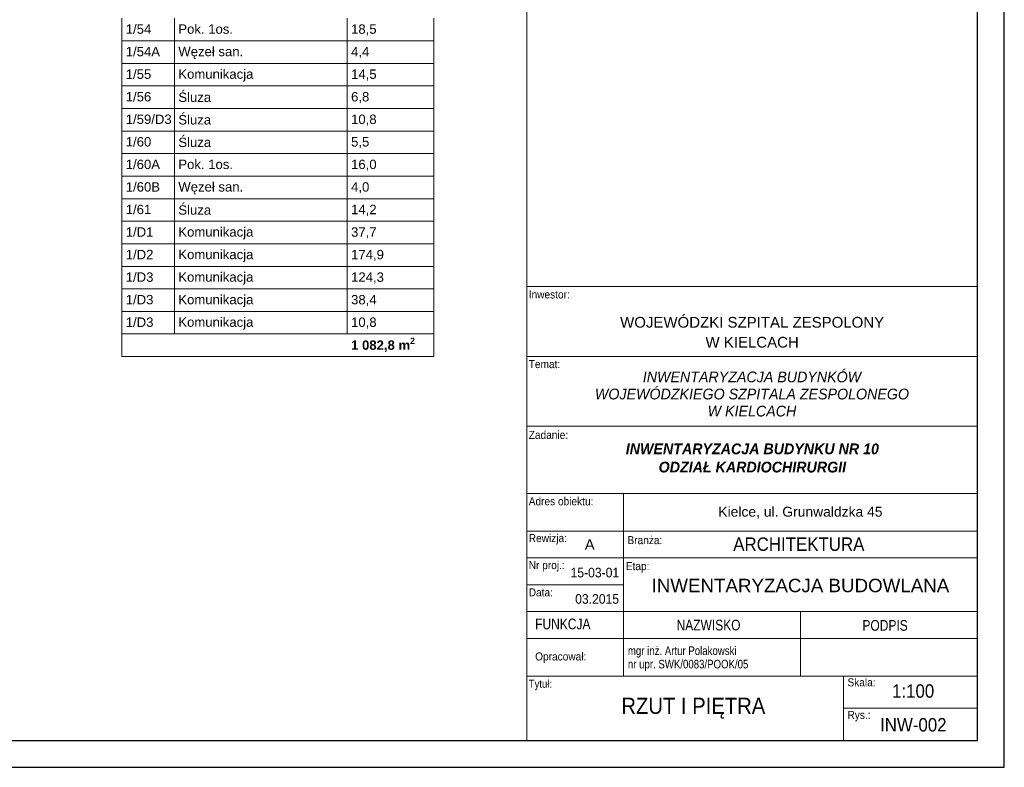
# Model space of a CAD drawing. Header units: millimetres. Extents: x -50073 to 84772, y -78870 to -35317.
# Tile 122 of 125: x 66421 to 84772, y -78836 to -64911. Entities that reach past the tile are written whole.
import ezdxf

# ---------------------------------------------------------------- set-up
doc = ezdxf.new("R2010")
doc.units = ezdxf.units.MM
doc.header["$MEASUREMENT"] = 0
for name, color, linetype, lineweight in [('0_Nr_pióra__1', 7, 'Continuous', 0), ('0_Nr_pióra__2', 7, 'Continuous', 15), ('0_Nr_pióra__4', 7, 'Continuous', 25), ('0_Nr_pióra__6', 7, 'Continuous', 35), ('0_Nr_pióra__7', 7, 'Continuous', 70)]:
    doc.layers.add(name, color=color, linetype=linetype, lineweight=lineweight)
doc.styles.add('GENERATED_STYLE_1', font='txt')
doc.styles.add('GENERATED_STYLE_2', font='txt')
doc.styles.add('GENERATED_STYLE_3', font='txt')
doc.styles.add('GENERATED_STYLE_5', font='txt')

msp = doc.modelspace()

# ---------------------------------------------------------------- linework, layer by layer
at = {"layer": '0_Nr_pióra__2', "linetype": 'Continuous'}
for p, q in [((75871.934, -77136.04), (75871.934, -35817.498)), ((68327.186, -64884.777), (68327.186, -65304.777)), ((69307.186, -64884.777), (69307.186, -65304.777)), ((69307.186, -64884.777), (69307.186, -65304.777)), ((72527.186, -64884.777), (72527.186, -65304.777)), ((72527.186, -64884.777), (72527.186, -65304.777)), ((74137.186, -64884.777), (74137.186, -65304.777)), ((75871.934, -78336.041), (75871.934, -64936.547)), ((68327.186, -65304.777), (69307.186, -65304.777)), ((68327.186, -65304.777), (69307.186, -65304.777)), ((68327.186, -65304.777), (68327.186, -65724.777)), ((69307.186, -65304.777), (69307.186, -65724.777)), ((69307.186, -65304.777), (72527.186, -65304.777)), ((69307.186, -65304.777), (72527.186, -65304.777)), ((69307.186, -65304.777), (69307.186, -65724.777)), ((72527.186, -65304.777), (72527.186, -65724.777)), ((72527.186, -65304.777), (74137.186, -65304.777)), ((72527.186, -65304.777), (74137.186, -65304.777)), ((72527.186, -65304.777), (72527.186, -65724.777)), ((74137.186, -65304.777), (74137.186, -65724.777)), ((68327.186, -65724.777), (69307.186, -65724.777)), ((68327.186, -65724.777), (69307.186, -65724.777)), ((68327.186, -65724.777), (68327.186, -66144.777)), ((69307.186, -65724.777), (69307.186, -66144.777)), ((69307.186, -65724.777), (72527.186, -65724.777)), ((69307.186, -65724.777), (72527.186, -65724.777)), ((69307.186, -65724.777), (69307.186, -66144.777)), ((72527.186, -65724.777), (72527.186, -66144.777)), ((72527.186, -65724.777), (74137.186, -65724.777)), ((72527.186, -65724.777), (74137.186, -65724.777)), ((72527.186, -65724.777), (72527.186, -66144.777)), ((74137.186, -65724.777), (74137.186, -66144.777)), ((68327.186, -66144.777), (69307.186, -66144.777)), ((68327.186, -66144.777), (69307.186, -66144.777)), ((68327.186, -66144.777), (68327.186, -66564.777)), ((69307.186, -66144.777), (69307.186, -66564.777)), ((69307.186, -66144.777), (72527.186, -66144.777)), ((69307.186, -66144.777), (72527.186, -66144.777)), ((69307.186, -66144.777), (69307.186, -66564.777)), ((72527.186, -66144.777), (72527.186, -66564.777)), ((72527.186, -66144.777), (74137.186, -66144.777)), ((72527.186, -66144.777), (74137.186, -66144.777)), ((72527.186, -66144.777), (72527.186, -66564.777)), ((74137.186, -66144.777), (74137.186, -66564.777)), ((68327.186, -66564.777), (69307.186, -66564.777)), ((68327.186, -66564.777), (69307.186, -66564.777)), ((68327.186, -66564.777), (68327.186, -66984.777)), ((69307.186, -66564.777), (69307.186, -66984.777)), ((69307.186, -66564.777), (72527.186, -66564.777)), ((69307.186, -66564.777), (72527.186, -66564.777)), ((69307.186, -66564.777), (69307.186, -66984.777)), ((72527.186, -66564.777), (72527.186, -66984.777)), ((72527.186, -66564.777), (74137.186, -66564.777)), ((72527.186, -66564.777), (74137.186, -66564.777)), ((72527.186, -66564.777), (72527.186, -66984.777)), ((74137.186, -66564.777), (74137.186, -66984.777)), ((68327.186, -66984.777), (69307.186, -66984.777)), ((68327.186, -66984.777), (69307.186, -66984.777)), ((68327.186, -66984.777), (68327.186, -67404.777)), ((69307.186, -66984.777), (69307.186, -67404.777)), ((69307.186, -66984.777), (72527.186, -66984.777)), ((69307.186, -66984.777), (72527.186, -66984.777)), ((69307.186, -66984.777), (69307.186, -67404.777)), ((72527.186, -66984.777), (72527.186, -67404.777)), ((72527.186, -66984.777), (74137.186, -66984.777)), ((72527.186, -66984.777), (74137.186, -66984.777)), ((72527.186, -66984.777), (72527.186, -67404.777)), ((74137.186, -66984.777), (74137.186, -67404.777)), ((68327.186, -67404.777), (69307.186, -67404.777)), ((68327.186, -67404.777), (69307.186, -67404.777)), ((68327.186, -67404.777), (68327.186, -67824.777)), ((69307.186, -67404.777), (69307.186, -67824.777)), ((69307.186, -67404.777), (72527.186, -67404.777)), ((69307.186, -67404.777), (72527.186, -67404.777)), ((69307.186, -67404.777), (69307.186, -67824.777)), ((72527.186, -67404.777), (72527.186, -67824.777)), ((72527.186, -67404.777), (74137.186, -67404.777)), ((72527.186, -67404.777), (74137.186, -67404.777)), ((72527.186, -67404.777), (72527.186, -67824.777)), ((74137.186, -67404.777), (74137.186, -67824.777)), ((68327.186, -67824.777), (69307.186, -67824.777)), ((68327.186, -67824.777), (69307.186, -67824.777)), ((68327.186, -67824.777), (68327.186, -68244.777)), ((69307.186, -67824.777), (69307.186, -68244.777)), ((69307.186, -67824.777), (72527.186, -67824.777)), ((69307.186, -67824.777), (72527.186, -67824.777)), ((69307.186, -67824.777), (69307.186, -68244.777)), ((72527.186, -67824.777), (72527.186, -68244.777)), ((72527.186, -67824.777), (74137.186, -67824.777)), ((72527.186, -67824.777), (74137.186, -67824.777)), ((72527.186, -67824.777), (72527.186, -68244.777)), ((74137.186, -67824.777), (74137.186, -68244.777)), ((68327.186, -68244.777), (69307.186, -68244.777)), ((68327.186, -68244.777), (69307.186, -68244.777)), ((68327.186, -68244.777), (68327.186, -68664.777)), ((69307.186, -68244.777), (69307.186, -68664.777)), ((69307.186, -68244.777), (72527.186, -68244.777)), ((69307.186, -68244.777), (72527.186, -68244.777)), ((69307.186, -68244.777), (69307.186, -68664.777)), ((72527.186, -68244.777), (72527.186, -68664.777)), ((72527.186, -68244.777), (74137.186, -68244.777)), ((72527.186, -68244.777), (74137.186, -68244.777)), ((72527.186, -68244.777), (72527.186, -68664.777)), ((74137.186, -68244.777), (74137.186, -68664.777)), ((68327.186, -68664.777), (69307.186, -68664.777)), ((68327.186, -68664.777), (69307.186, -68664.777)), ((68327.186, -68664.777), (68327.186, -69084.777)), ((69307.186, -68664.777), (69307.186, -69084.777)), ((69307.186, -68664.777), (72527.186, -68664.777)), ((69307.186, -68664.777), (72527.186, -68664.777)), ((69307.186, -68664.777), (69307.186, -69084.777)), ((72527.186, -68664.777), (72527.186, -69084.777)), ((72527.186, -68664.777), (74137.186, -68664.777)), ((72527.186, -68664.777), (74137.186, -68664.777)), ((72527.186, -68664.777), (72527.186, -69084.777)), ((74137.186, -68664.777), (74137.186, -69084.777)), ((68327.186, -69084.777), (69307.186, -69084.777)), ((68327.186, -69084.777), (69307.186, -69084.777)), ((68327.186, -69084.777), (68327.186, -69504.777)), ((69307.186, -69084.777), (69307.186, -69504.777)), ((69307.186, -69084.777), (72527.186, -69084.777)), ((69307.186, -69084.777), (72527.186, -69084.777)), ((69307.186, -69084.777), (69307.186, -69504.777)), ((72527.186, -69084.777), (72527.186, -69504.777)), ((72527.186, -69084.777), (74137.186, -69084.777)), ((72527.186, -69084.777), (74137.186, -69084.777)), ((72527.186, -69084.777), (72527.186, -69504.777)), ((74137.186, -69084.777), (74137.186, -69504.777)), ((68327.186, -69504.777), (69307.186, -69504.777)), ((68327.186, -69504.777), (69307.186, -69504.777)), ((68327.186, -69504.777), (68327.186, -69924.777)), ((69307.186, -69504.777), (69307.186, -69924.777)), ((69307.186, -69504.777), (72527.186, -69504.777)), ((69307.186, -69504.777), (72527.186, -69504.777)), ((69307.186, -69504.777), (69307.186, -69924.777)), ((72527.186, -69504.777), (72527.186, -69924.777)), ((72527.186, -69504.777), (74137.186, -69504.777)), ((72527.186, -69504.777), (74137.186, -69504.777)), ((72527.186, -69504.777), (72527.186, -69924.777)), ((74137.186, -69504.777), (74137.186, -69924.777)), ((75871.934, -69882.556), (84271.934, -69882.556)), ((68327.186, -69924.777), (69307.186, -69924.777)), ((68327.186, -69924.777), (69307.186, -69924.777)), ((68327.186, -69924.777), (68327.186, -70344.777)), ((69307.186, -69924.777), (69307.186, -70344.777)), ((69307.186, -69924.777), (72527.186, -69924.777)), ((69307.186, -69924.777), (72527.186, -69924.777)), ((69307.186, -69924.777), (69307.186, -70344.777)), ((72527.186, -69924.777), (72527.186, -70344.777)), ((72527.186, -69924.777), (74137.186, -69924.777)), ((72527.186, -69924.777), (74137.186, -69924.777)), ((72527.186, -69924.777), (72527.186, -70344.777)), ((74137.186, -69924.777), (74137.186, -70344.777)), ((68327.186, -70344.777), (69307.186, -70344.777)), ((68327.186, -70344.777), (69307.186, -70344.777)), ((68327.186, -70344.777), (68327.186, -70764.777)), ((69307.186, -70344.777), (69307.186, -70764.777)), ((69307.186, -70344.777), (72527.186, -70344.777)), ((69307.186, -70344.777), (72527.186, -70344.777)), ((69307.186, -70344.777), (69307.186, -70764.777)), ((72527.186, -70344.777), (72527.186, -70764.777)), ((72527.186, -70344.777), (74137.186, -70344.777)), ((72527.186, -70344.777), (74137.186, -70344.777)), ((72527.186, -70344.777), (72527.186, -70764.777)), ((74137.186, -70344.777), (74137.186, -70764.777)), ((68327.186, -70764.777), (69307.186, -70764.777)), ((68327.186, -70764.777), (69307.186, -70764.777)), ((68327.186, -70764.777), (68327.186, -71184.777)), ((69307.186, -70764.777), (72527.186, -70764.777)), ((69307.186, -70764.777), (72527.186, -70764.777)), ((72527.186, -70764.777), (74137.186, -70764.777)), ((72527.186, -70764.777), (74137.186, -70764.777)), ((74137.186, -70764.777), (74137.186, -71184.777)), ((68327.186, -71184.777), (69307.186, -71184.777)), ((69307.186, -71184.777), (72527.186, -71184.777)), ((72527.186, -71184.777), (74137.186, -71184.777)), ((75865.692, -71182.505), (84271.934, -71182.505)), ((75865.692, -72482.453), (84271.934, -72482.453)), ((75865.692, -73738.496), (84271.934, -73738.496)), ((77671.934, -77136.04), (77671.934, -73736.496)), ((84271.934, -74436.04), (75865.692, -74436.04)), ((75865.692, -74936.04), (84271.934, -74936.04)), ((77665.692, -75436.04), (75865.692, -75436.04)), ((84271.934, -75936.04), (75865.692, -75936.04)), ((80971.934, -77136.04), (80971.934, -75936.04)), ((75865.692, -76436.04), (84271.934, -76436.04)), ((75865.692, -76436.04), (84271.934, -76436.04)), ((75865.692, -77136.04), (84271.934, -77136.04)), ((75865.692, -77136.04), (84271.934, -77136.04)), ((81771.934, -77136.04), (81771.934, -78336.041)), ((75871.934, -78336.041), (75871.934, -77336.041)), ((84271.934, -77736.041), (81771.934, -77736.041))]:
    msp.add_line(p, q, dxfattribs=at)
at = {"layer": '0_Nr_pióra__4', "linetype": 'Continuous', "flags": 128}
for points in [[(84771.934, -35317.498), (-13943.569, -35317.498), (-13943.569, -78836.041), (84771.934, -78836.041)], [(84271.934, -35817.498), (-13443.569, -35817.498), (-13443.569, -78336.041), (84271.934, -78336.041)]]:
    msp.add_lwpolyline(points, close=True, dxfattribs=at)

# ---------------------------------------------------------------- texts
at = {"layer": '0_Nr_pióra__1', "linetype": 'Continuous', "style": 'GENERATED_STYLE_1'}
for s, insert, char_height, attachment_point in [('\\A1;{\\W0.900000x;\\fArial|b0|i0|c238|p38;Inwestor:}', (75908.216, -70105.317), 150, 7), ('\\A1;{\\W0.900000x;\\fArial|b0|i0|c238|p38;Temat:}', (75908.216, -71402.969), 150, 7), ('\\A1;{\\W0.900000x;\\fArial|b0|i0|c238|p38;Zadanie:}', (75908.216, -72721.635), 150, 7), ('\\A1;{\\W0.900000x;\\fArial|b0|i0|c238|p38;ARCHITEKTURA}', (79719.738, -74681.311), 250, 4), ('\\A1;{\\W0.800000x;\\fArial|b0|i0|c238|p38;mgr inż. Artur Polakowski}', (77756.22, -76792.951), 160.66128, 7), ('\\A1;{\\W0.800000x;\\fArial|b0|i0|c238|p38;nr upr. SWK/0083/POOK/05}', (77756.22, -77042.922), 160.66128, 7), ('\\A1;{\\W0.900000x;\\fArial|b0|i0|c238|p38;RZUT I PIĘTRA}', (78975.836, -77735.756), 300, 5), ('\\A1;{\\W0.900000x;\\fArial|b0|i0|c238|p38;INW-002}', (82456.031, -78172.582), 250, 7)]:
    msp.add_mtext(s, dxfattribs=dict(at, insert=insert, char_height=char_height, attachment_point=attachment_point))
at = {"layer": '0_Nr_pióra__1', "linetype": 'Continuous', "char_height": 200, "width": 8406.24188, "attachment_point": 5}
for s, insert, line_spacing_factor, style in [('\\A1;{\\W0.950000x;\\fArial|b0|i1|c238|p38;INWENTARYZACJA BUDYNKÓW \\P\\fArial|b0|i1|c238|p38;WOJEWÓDZKIEGO SZPITALA ZESPOLONEGO\\P\\fArial|b0|i1|c238|p38;W KIELCACH}', (80068.813, -71884.381), 0.954977, 'GENERATED_STYLE_3'), ('\\A1;{\\W0.950000x;\\fArial|b1|i1|c238|p38;INWENTARYZACJA BUDYNKU NR 10\\P\\fArial|b1|i1|c238|p38;ODZIAŁ KARDIOCHIRURGII}', (80076.061, -73075.688), 1.017502, 'GENERATED_STYLE_5')]:
    msp.add_mtext(s, dxfattribs=dict(at, insert=insert, line_spacing_factor=line_spacing_factor, style=style))
at = {"layer": '0_Nr_pióra__2', "linetype": 'Continuous', "insert": (82679.231, -77543.502), "char_height": 250, "attachment_point": 7, "style": 'GENERATED_STYLE_1'}
msp.add_mtext('\\A1;{\\W0.900000x;\\fArial|b0|i0|c238|p38;1:100}', dxfattribs=at)
at = {"layer": '0_Nr_pióra__6', "linetype": 'Continuous', "char_height": 175, "attachment_point": 4}
for s, insert, style in [('\\A1;{\\fArial|b0|i0|c238|p38;1/54}', (68397.186, -65086.216), 'GENERATED_STYLE_1'), ('\\A1;{\\fArial|b0|i0|c238|p38;Pok. 1os.}', (69377.186, -65086.156), 'GENERATED_STYLE_1'), ('\\A1;{\\fArial|b0|i0|c238|p38;18,5}', (72597.186, -65101.756), 'GENERATED_STYLE_1'), ('\\A1;{\\fArial|b0|i0|c238|p38;1/54A}', (68397.186, -65506.216), 'GENERATED_STYLE_1'), ('\\A1;{\\fArial|b0|i0|c238|p38;Węzeł san.}', (69377.186, -65529.976), 'GENERATED_STYLE_1'), ('\\A1;{\\fArial|b0|i0|c238|p38;4,4}', (72597.186, -65521.756), 'GENERATED_STYLE_1'), ('\\A1;{\\fArial|b0|i0|c238|p38;1/55}', (68397.186, -65926.216), 'GENERATED_STYLE_1'), ('\\A1;{\\fArial|b0|i0|c238|p38;Komunikacja}', (69377.186, -65949.976), 'GENERATED_STYLE_1'), ('\\A1;{\\fArial|b0|i0|c238|p38;14,5}', (72597.186, -65941.756), 'GENERATED_STYLE_1'), ('\\A1;{\\fArial|b0|i0|c238|p38;1/56}', (68397.186, -66346.216), 'GENERATED_STYLE_1'), ('\\A1;{\\fArial|b0|i0|c238|p38;Śluza}', (69377.186, -66356.137), 'GENERATED_STYLE_1'), ('\\A1;{\\fArial|b0|i0|c238|p38;6,8}', (72597.186, -66361.756), 'GENERATED_STYLE_1'), ('\\A1;{\\fArial|b0|i0|c238|p38;1/59/D3}', (68397.186, -66766.276), 'GENERATED_STYLE_1'), ('\\A1;{\\fArial|b0|i0|c238|p38;Śluza}', (69377.186, -66776.137), 'GENERATED_STYLE_1'), ('\\A1;{\\fArial|b0|i0|c238|p38;10,8}', (72597.186, -66781.756), 'GENERATED_STYLE_1'), ('\\A1;{\\fArial|b0|i0|c238|p38;1/60}', (68397.186, -67186.216), 'GENERATED_STYLE_1'), ('\\A1;{\\fArial|b0|i0|c238|p38;Śluza}', (69377.186, -67196.137), 'GENERATED_STYLE_1'), ('\\A1;{\\fArial|b0|i0|c238|p38;5,5}', (72597.186, -67201.756), 'GENERATED_STYLE_1'), ('\\A1;{\\fArial|b0|i0|c238|p38;1/60A}', (68397.186, -67606.216), 'GENERATED_STYLE_1'), ('\\A1;{\\fArial|b0|i0|c238|p38;Pok. 1os.}', (69377.186, -67606.156), 'GENERATED_STYLE_1'), ('\\A1;{\\fArial|b0|i0|c238|p38;16,0}', (72597.186, -67621.756), 'GENERATED_STYLE_1'), ('\\A1;{\\fArial|b0|i0|c238|p38;1/60B}', (68397.186, -68026.216), 'GENERATED_STYLE_1'), ('\\A1;{\\fArial|b0|i0|c238|p38;Węzeł san.}', (69377.186, -68049.976), 'GENERATED_STYLE_1'), ('\\A1;{\\fArial|b0|i0|c238|p38;4,0}', (72597.186, -68041.756), 'GENERATED_STYLE_1'), ('\\A1;{\\fArial|b0|i0|c238|p38;1/61}', (68397.186, -68446.216), 'GENERATED_STYLE_1'), ('\\A1;{\\fArial|b0|i0|c238|p38;Śluza}', (69377.186, -68456.137), 'GENERATED_STYLE_1'), ('\\A1;{\\fArial|b0|i0|c238|p38;14,2}', (72597.186, -68461.756), 'GENERATED_STYLE_1'), ('\\A1;{\\fArial|b0|i0|c238|p38;1/D1}', (68397.186, -68866.216), 'GENERATED_STYLE_1'), ('\\A1;{\\fArial|b0|i0|c238|p38;Komunikacja}', (69377.186, -68889.976), 'GENERATED_STYLE_1'), ('\\A1;{\\fArial|b0|i0|c238|p38;37,7}', (72597.186, -68881.756), 'GENERATED_STYLE_1'), ('\\A1;{\\fArial|b0|i0|c238|p38;1/D2}', (68397.186, -69286.216), 'GENERATED_STYLE_1'), ('\\A1;{\\fArial|b0|i0|c238|p38;Komunikacja}', (69377.186, -69309.976), 'GENERATED_STYLE_1'), ('\\A1;{\\fArial|b0|i0|c238|p38;174,9}', (72597.186, -69301.756), 'GENERATED_STYLE_1'), ('\\A1;{\\fArial|b0|i0|c238|p38;1/D3}', (68397.186, -69706.276), 'GENERATED_STYLE_1'), ('\\A1;{\\fArial|b0|i0|c238|p38;Komunikacja}', (69377.186, -69729.976), 'GENERATED_STYLE_1'), ('\\A1;{\\fArial|b0|i0|c238|p38;124,3}', (72597.186, -69721.756), 'GENERATED_STYLE_1'), ('\\A1;{\\fArial|b0|i0|c238|p38;1/D3}', (68397.186, -70126.276), 'GENERATED_STYLE_1'), ('\\A1;{\\fArial|b0|i0|c238|p38;Komunikacja}', (69377.186, -70149.976), 'GENERATED_STYLE_1'), ('\\A1;{\\fArial|b0|i0|c238|p38;38,4}', (72597.186, -70141.756), 'GENERATED_STYLE_1'), ('\\A1;{\\fArial|b0|i0|c238|p38;1/D3}', (68397.186, -70546.276), 'GENERATED_STYLE_1'), ('\\A1;{\\fArial|b0|i0|c238|p38;Komunikacja}', (69377.186, -70569.976), 'GENERATED_STYLE_1'), ('\\A1;{\\fArial|b0|i0|c238|p38;10,8}', (72597.186, -70561.756), 'GENERATED_STYLE_1'), ('\\A1;{\\fArial|b1|i0|c238|p38;1\xa0082,8 m\\fArial|b1|i0|c238|p38;\\A1{\\H.66x;\\S2^  ;}}', (72597.186, -70972.471), 'GENERATED_STYLE_2')]:
    msp.add_mtext(s, dxfattribs=dict(at, insert=insert, style=style))
at = {"layer": '0_Nr_pióra__7', "linetype": 'Continuous', "insert": (80071.934, -71021.118), "char_height": 200, "width": 8399.99996, "attachment_point": 8, "line_spacing_factor": 1.113391, "style": 'GENERATED_STYLE_1'}
msp.add_mtext('\\A1;{\\fArial|b0|i0|c238|p38;WOJEWÓDZKI SZPITAL ZESPOLONY \\P\\fArial|b0|i0|c238|p38;W KIELCACH}', dxfattribs=at)
at = {"layer": '0_Nr_pióra__7', "linetype": 'Continuous', "style": 'GENERATED_STYLE_1'}
for s, insert, char_height, attachment_point in [('\\A1;{\\W0.900000x;\\fArial|b0|i0|c238|p38;Adres obiektu:}', (75908.216, -73958.202), 150, 7), ('\\A1;{\\fArial|b0|i0|c238|p38;Kielce, ul. Grunwaldzka 45}', (80971.934, -74202.391), 185, 8), ('\\A1;{\\W0.900000x;\\fArial|b0|i0|c238|p38;Branża:}', (77748.761, -74681.791), 150, 7), ('\\A1;{\\W0.900000x;\\fArial|b0|i0|c238|p38;Rewizja:}', (75908.216, -74686.572), 150, 7), ('\\A1;{\\fArial|b0|i0|c238|p38;A}', (76953.482, -74783.965), 196, 7), ('\\A1;{\\W0.900000x;\\fArial|b0|i0|c238|p38;Nr proj.:}', (75908.216, -75190.064), 150, 7), ('\\A1;{\\W0.900000x;\\fArial|b0|i0|c238|p38;15-03-01}', (76687.981, -75301.457), 180, 7), ('\\A1;{\\W0.900000x;\\fArial|b0|i0|c238|p38;Etap:}', (77717.101, -75208.567), 150, 7), ('\\A1;{\\fArial|b0|i0|c238|p38;INWENTARYZACJA BUDOWLANA}', (80971.934, -75451.316), 250, 5), ('\\A1;{\\W0.900000x;\\fArial|b0|i0|c238|p38;Data:}', (75908.216, -75654.625), 150, 7), ('\\A1;{\\W0.900000x;\\fArial|b0|i0|c238|p38;03.2015}', (76773.88, -75792.576), 180, 7), ('\\A1;{\\W0.800000x;\\fArial|b0|i0|c238|p38;FUNKCJA}', (76028.077, -76268.485), 200, 7), ('\\A1;{\\W0.800000x;\\fArial|b0|i0|c238|p38;NAZWISKO}', (78663.502, -76289.216), 200, 7), ('\\A1;{\\W0.800000x;\\fArial|b0|i0|c238|p38;PODPIS}', (82127.342, -76295.622), 200, 7), ('\\A1;{\\W0.900000x;\\fArial|b0|i0|c238|p38;Opracował:}', (76028.077, -76891.512), 150, 7), ('\\A1;{\\W0.850000x;\\fArial|b0|i0|c238|p38;Tytuł:}', (75908.216, -77399.797), 150, 7), ('\\A1;{\\W0.900000x;\\fArial|b0|i0|c238|p38;Skala:}', (81849.117, -77330.469), 150, 7), ('\\A1;{\\W0.900000x;\\fArial|b0|i0|c238|p38;Rys.:}', (81849.117, -77981.075), 150, 7)]:
    msp.add_mtext(s, dxfattribs=dict(at, insert=insert, char_height=char_height, attachment_point=attachment_point))

doc.saveas('drawing.dxf')
